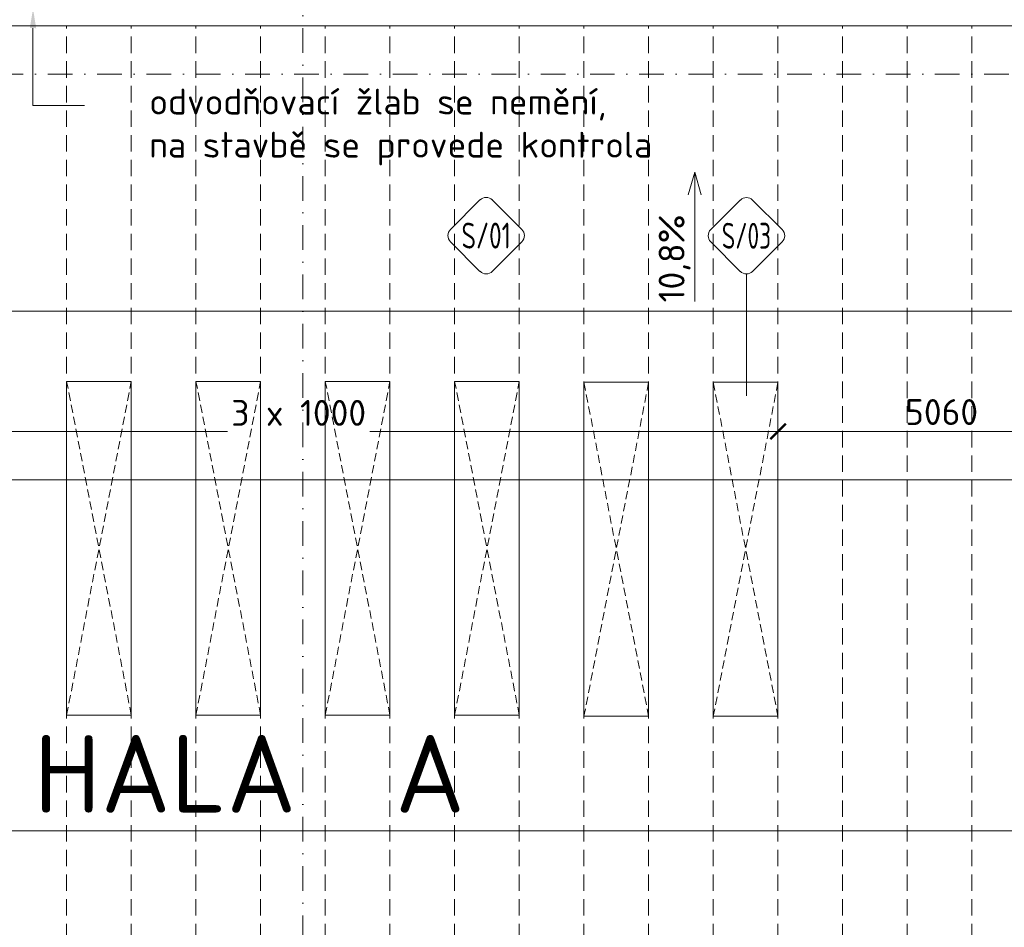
# Model space of a CAD drawing. Header units: millimetres. Extents: x -916886 to 3713765, y -2985421 to 1675785.
# Tile 96 of 256: x 25624 to 40850, y 160208 to 174241. Entities that reach past the tile are written whole.
import ezdxf
from ezdxf import colors
from ezdxf.entities.mleader import LeaderData, LeaderLine
from ezdxf.enums import TextEntityAlignment as Align
from ezdxf.math import Vec2, Vec3

# ---------------------------------------------------------------- set-up
doc = ezdxf.new("R2010")
doc.units = ezdxf.units.MM
for name, pattern in [('CENTERX2', [101.6, 63.5, -12.7, 12.7, -12.7]), ('DASHDOT', [25.4, 12.7, -6.35, 0, -6.35]), ('ČÁRKOVANÁ', [19.05, 12.7, -6.35])]:
    doc.linetypes.add(name, pattern=pattern)
doc.layers.get('Defpoints').update_dxf_attribs({"color": 8})
for name, color, linetype, lineweight in [('A99_N_kce-pohl', 1, 'Continuous', 9), ('A99_N_koty-200', 5, 'Continuous', 5), ('A99_N_koty-200 @ 200', 5, 'Continuous', 5), ('A99_N_koty-vysk', 160, 'Continuous', 9), ('A99_N_txt-popis-200', 240, 'Continuous', 5), ('A99_N_txt-popis-50 @ 200', 240, 'Continuous', 9), ('A99_N_znaceni 200', 5, 'Continuous', 5), ('A99_S_osy', 1, 'CENTERX2', 5)]:
    doc.layers.add(name, color=color, linetype=linetype, lineweight=lineweight)
doc.styles.add('A99_kota', font='isocpeur.ttf', dxfattribs={"height": 2})
doc.styles.add('A99_popis', font='isocpeur.ttf')
doc.styles.add('ad_popis 100', font='isocpeur.ttf', dxfattribs={"height": 200})
doc.dimstyles.new('A99_kota_200 new', dxfattribs={"dimscale": 200, "dimtxt": 2, "dimasz": 1.2, "dimexe": 0.5, "dimexo": 1.5, "dimgap": 0.5, "dimtad": 1, "dimdec": 0, "dimzin": 3, "dimdsep": 46, "dimtxsty": 'A99_kota', "dimblk": 'ARCHTICK', "dimcen": 2.5, "dimazin": 2, "dimtfac": 0.75, "dimtdec": 0, "dimtix": 1, "dimtmove": 2, "dimatfit": 0, "dimfxl": 0, "dimtolj": 1, "dimtzin": 0, "dimlwd": 5, "dimlwe": 5, "dimarcsym": 0})

# ---------------------------------------------------------------- blocks, each defined once
blk = doc.blocks.new('_ArchTick')
at = {"color": 0, "linetype": 'ByBlock', "const_width": 0.15}
blk.add_lwpolyline([(-0.5, -0.5), (0.5, 0.5)], dxfattribs=at)
blk = doc.blocks.new('*D376')
at = {"layer": 'A99_N_koty-200', "color": 0, "linetype": 'Continuous', "lineweight": 5, "ltscale": 0.5, "transparency": 16777216}
for p, q in [((22350, 167875), (22350, 167975)), ((37350, 167875), (37350, 167975)), ((22350, 167875), (28838, 167875)), ((37350, 167875), (31038, 167875))]:
    blk.add_line(p, q, dxfattribs=at)
at = {"layer": 'Defpoints', "color": 0, "linetype": 'Continuous', "lineweight": 5, "ltscale": 0.5, "transparency": 16777216}
for p in [(22350, 167875), (22350, 167875), (37350, 167875)]:
    blk.add_point(p, dxfattribs=at)
at = {"layer": 'A99_N_koty-200', "color": 0, "linetype": 'Continuous', "lineweight": 5, "ltscale": 0.5, "transparency": 16777216, "xscale": 240, "yscale": 240, "zscale": 240, "rotation": 180}
blk.add_blockref('_ArchTick', (22350, 167875), dxfattribs=at)
at = {"layer": 'A99_N_koty-200', "color": 0, "linetype": 'Continuous', "lineweight": 5, "ltscale": 0.5, "transparency": 16777216, "xscale": 240, "yscale": 240, "zscale": 240}
blk.add_blockref('_ArchTick', (37350, 167875), dxfattribs=at)
at = {"layer": 'A99_N_koty-200', "color": 0, "linetype": 'Continuous', "lineweight": 5, "ltscale": 0.5, "transparency": 16777216, "insert": (29938, 168162), "char_height": 400, "attachment_point": 5, "style": 'A99_kota'}
blk.add_mtext('\\A1;3 x 1000', dxfattribs=at)
blk = doc.blocks.new('*D382')
at = {"layer": 'A99_N_koty-200', "color": 0, "linetype": 'Continuous', "lineweight": 5, "ltscale": 0.5, "transparency": 16777216}
for p, q in [((37350, 167875), (37350, 167975)), ((42410, 167875), (42410, 167975)), ((37350, 167875), (42410, 167875))]:
    blk.add_line(p, q, dxfattribs=at)
at = {"layer": 'Defpoints', "color": 0, "linetype": 'Continuous', "lineweight": 5, "ltscale": 0.5, "transparency": 16777216}
for p in [(37350, 167875), (42410, 167875), (42410, 167625)]:
    blk.add_point(p, dxfattribs=at)
at = {"layer": 'A99_N_koty-200', "color": 0, "linetype": 'Continuous', "lineweight": 5, "ltscale": 0.5, "transparency": 16777216, "xscale": 240, "yscale": 240, "zscale": 240, "rotation": 180}
blk.add_blockref('_ArchTick', (37350, 167875), dxfattribs=at)
at = {"layer": 'A99_N_koty-200', "color": 0, "linetype": 'Continuous', "lineweight": 5, "ltscale": 0.5, "transparency": 16777216, "xscale": 240, "yscale": 240, "zscale": 240}
blk.add_blockref('_ArchTick', (42410, 167875), dxfattribs=at)
at = {"layer": 'A99_N_koty-200', "color": 0, "linetype": 'Continuous', "lineweight": 5, "ltscale": 0.5, "transparency": 16777216, "insert": (39880, 168175), "char_height": 400, "attachment_point": 5, "style": 'A99_kota'}
blk.add_mtext('\\A1;5060', dxfattribs=at)
blk = doc.blocks.new('*D395')
at = {"layer": 'A99_N_koty-200', "color": 0, "linetype": 'Continuous', "lineweight": 5, "ltscale": 0.5, "transparency": 16777216}
for p, q in [((-650, 169735), (-650, 169835)), ((-650, 169735), (57610, 169735)), ((138350, 169735), (63090, 169735)), ((138350, 169735), (138350, 169635))]:
    blk.add_line(p, q, dxfattribs=at)
at = {"layer": 'Defpoints', "color": 0, "linetype": 'Continuous', "lineweight": 5, "ltscale": 0.5, "transparency": 16777216}
for p in [(-650, 169620), (138350, 169745), (138350, 169735)]:
    blk.add_point(p, dxfattribs=at)
at = {"layer": 'A99_N_koty-200', "color": 0, "linetype": 'Continuous', "lineweight": 5, "ltscale": 0.5, "transparency": 16777216, "xscale": 240, "yscale": 240, "zscale": 240, "rotation": 180}
blk.add_blockref('_ArchTick', (-650, 169735), dxfattribs=at)
at = {"layer": 'A99_N_koty-200', "color": 0, "linetype": 'Continuous', "lineweight": 5, "ltscale": 0.5, "transparency": 16777216, "xscale": 240, "yscale": 240, "zscale": 240}
blk.add_blockref('_ArchTick', (138350, 169735), dxfattribs=at)
at = {"layer": 'A99_N_koty-200', "color": 0, "linetype": 'Continuous', "lineweight": 5, "ltscale": 0.5, "transparency": 16777216, "insert": (60350, 170095), "char_height": 400, "attachment_point": 5, "style": 'A99_kota'}
blk.add_mtext('\\A1;139 panelů po 1000mm', dxfattribs=at)
blk = doc.blocks.new('*U93')
at = {"color": 0}
for p, q in [((-0.72, 4.14), (-4.15, 0.71)), ((4.14, 0.71), (0.71, 4.14)), ((-4.15, -0.72), (-0.72, -4.15)), ((0.71, -4.15), (4.14, -0.72))]:
    blk.add_line(p, q, dxfattribs=at)
for centre, start, end in [((0, 3.42), 45, 135), ((-3.43, 0), 135, 225), ((3.42, 0), 315, 45), ((0, -3.43), 225, 315)]:
    blk.add_arc(centre, 1.01, start, end, dxfattribs=at)
at = {"color": 0, "linetype": 'ByBlock', "style": 'A99_popis', "width": 0.953108}
blk.add_attdef('SKLADBA', text='', height=3, rotation=0.0103, dxfattribs=at).set_placement((-2.86, -1.51), (2.86, -1.5), align=Align.FIT)
blk = doc.blocks.new('*U100')
at = {"color": 0}
for p, q in [((-0.72, 4.14), (-4.15, 0.71)), ((4.14, 0.71), (0.71, 4.14)), ((-4.15, -0.72), (-0.72, -4.15)), ((0.71, -4.15), (4.14, -0.72)), ((0, -4.45), (0, -18.59))]:
    blk.add_line(p, q, dxfattribs=at)
for centre, start, end in [((0, 3.42), 45, 135), ((-3.43, 0), 135, 225), ((3.42, 0), 315, 45), ((0, -3.43), 225, 315)]:
    blk.add_arc(centre, 1.01, start, end, dxfattribs=at)
at = {"color": 0, "linetype": 'ByBlock', "style": 'A99_popis', "width": 0.953108}
blk.add_attdef('SKLADBA', text='', height=3, rotation=0.0103, dxfattribs=at).set_placement((-2.86, -1.51), (2.86, -1.5), align=Align.FIT)
blk = doc.blocks.new('*D422')
at = {"layer": 'A99_N_koty-200', "color": 0, "linetype": 'Continuous', "lineweight": 5, "ltscale": 0.5, "transparency": 16777216}
for p, q in [((-650, 167127), (-650, 167227)), ((54350, 167127), (54350, 167227)), ((-650, 167127), (19455, 167127)), ((54350, 167127), (20975, 167127))]:
    blk.add_line(p, q, dxfattribs=at)
at = {"layer": 'Defpoints', "color": 0, "linetype": 'Continuous', "lineweight": 5, "ltscale": 0.5, "transparency": 16777216}
for p in [(-650, 167127), (-650, 167127), (54350, 167127)]:
    blk.add_point(p, dxfattribs=at)
at = {"layer": 'A99_N_koty-200', "color": 0, "linetype": 'Continuous', "lineweight": 5, "ltscale": 0.5, "transparency": 16777216, "xscale": 240, "yscale": 240, "zscale": 240, "rotation": 180}
blk.add_blockref('_ArchTick', (-650, 167127), dxfattribs=at)
at = {"layer": 'A99_N_koty-200', "color": 0, "linetype": 'Continuous', "lineweight": 5, "ltscale": 0.5, "transparency": 16777216, "xscale": 240, "yscale": 240, "zscale": 240}
blk.add_blockref('_ArchTick', (54350, 167127), dxfattribs=at)
at = {"layer": 'A99_N_koty-200', "color": 0, "linetype": 'Continuous', "lineweight": 5, "ltscale": 0.5, "transparency": 16777216, "insert": (20215, 167387), "char_height": 400, "attachment_point": 5, "style": 'A99_kota'}
blk.add_mtext('\\A1;55000', dxfattribs=at)

msp = doc.modelspace()

# ---------------------------------------------------------------- linework, layer by layer
at = {"layer": 'A99_N_kce-pohl', "color": 1, "linetype": 'Continuous', "lineweight": 9, "ltscale": 25}
msp.add_lwpolyline([(138352.5, 174145), (138352.5, 174410), (7350, 174410), (7350, 174145)], close=True, dxfattribs=at)
at = {"layer": 'A99_N_kce-pohl', "color": 30, "linetype": 'ČÁRKOVANÁ', "lineweight": 5, "ltscale": 20, "true_color": 0xff6e3d}
for points in [[(26350, 148960), (26350, 148960), (26350, 174145)], [(27350, 148960), (27350, 148960), (27350, 174145)], [(28350, 148960), (28350, 148960), (28350, 174145)], [(29350, 148960), (29350, 148960), (29350, 174145)], [(30350, 148960), (30350, 148960), (30350, 174145)], [(31350, 148960), (31350, 148960), (31350, 174145)], [(32350, 148960), (32350, 148960), (32350, 174145)], [(33350, 148960), (33350, 148960), (33350, 174145)], [(34350, 148960), (34350, 148960), (34350, 174145)], [(35350, 148960), (35350, 148960), (35350, 174145)], [(36350, 148960), (36350, 148960), (36350, 174145)], [(37350, 148960), (37350, 148960), (37350, 174145)], [(38350, 148960), (38350, 148960), (38350, 174145)], [(39350, 148960), (39350, 148960), (39350, 174145)], [(40350, 148960), (40350, 148960), (40350, 174145)]]:
    msp.add_lwpolyline(points, dxfattribs=at)
at = {"layer": 'A99_N_kce-pohl', "linetype": 'Continuous', "lineweight": 9}
for points in [[(26350, 163487.5), (27350, 163487.5), (27350, 168647.5), (26350, 168647.5)], [(28350, 163487.5), (29350, 163487.5), (29350, 168647.5), (28350, 168647.5)], [(30350, 163487.5), (31350, 163487.5), (31350, 168647.5), (30350, 168647.5)], [(32350, 163487.5), (33350, 163487.5), (33350, 168647.5), (32350, 168647.5)], [(34350, 168635), (35350, 168635), (35350, 163475), (34350, 163475)], [(36350, 168635), (37350, 168635), (37350, 163475), (36350, 163475)]]:
    msp.add_lwpolyline(points, close=True, dxfattribs=at)
at = {"layer": 'A99_N_kce-pohl', "linetype": 'ČÁRKOVANÁ', "lineweight": 9, "ltscale": 10}
for points in [[(27350, 163487.5), (26350, 168647.5)], [(26350, 163487.5), (27350, 168647.5)], [(29350, 163487.5), (28350, 168647.5)], [(28350, 163487.5), (29350, 168647.5)], [(31350, 163487.5), (30350, 168647.5)], [(30350, 163487.5), (31350, 168647.5)], [(33350, 163487.5), (32350, 168647.5)], [(32350, 163487.5), (33350, 168647.5)], [(35350, 168635), (34350, 163475)], [(34350, 168635), (35350, 163475)], [(37350, 168635), (36350, 163475)], [(36350, 168635), (37350, 163475)]]:
    msp.add_lwpolyline(points, dxfattribs=at)
at = {"layer": 'A99_N_kce-pohl', "color": 1, "linetype": 'Continuous', "lineweight": 9, "ltscale": 25}
msp.add_lwpolyline([(138875.5, 161700), (-650, 161700)], dxfattribs=at)
at = {"layer": 'A99_N_koty-vysk'}
for points in [[(36062.5, 171883), (35962.5, 171533)], [(36062.5, 171883), (36062.5, 169883)], [(36062.5, 171883), (36162.5, 171533)]]:
    msp.add_lwpolyline(points, dxfattribs=at)
at = {"layer": 'A99_S_osy', "linetype": 'DASHDOT', "lineweight": 5, "ltscale": 30}
for points in [[(30000, 264800), (30000, 146890)], [(152950, 173400), (-2660, 173400)]]:
    msp.add_lwpolyline(points, dxfattribs=at)

# ---------------------------------------------------------------- block references
at = {"layer": 'A99_N_znaceni 200', "lineweight": 5}
ref = msp.add_blockref('*U93', (32837.7, 170903.4), dxfattribs=dict(at, xscale=133.3, yscale=133.3, zscale=133.3))
ref.add_attrib('SKLADBA', 'S/01', dxfattribs={"layer": '0', "color": 0, "linetype": 'ByBlock', "height": 400, "rotation": 0.01026, "style": 'A99_popis', "width": 0.705829}).set_placement((32456, 170702.7), (33218.3, 170702.8), align=Align.FIT)
ref = msp.add_blockref('*U100', (36863.1, 170901.2), dxfattribs=dict(at, xscale=133.3, yscale=133.3, zscale=133.3))
ref.add_attrib('SKLADBA', 'S/03', dxfattribs={"layer": '0', "color": 0, "linetype": 'ByBlock', "height": 400, "rotation": 0.01026, "style": 'A99_popis', "width": 0.657151}).set_placement((36481.4, 170700.5), (37243.7, 170700.6), align=Align.FIT)

# ---------------------------------------------------------------- texts
at = {"layer": 'A99_N_koty-vysk', "insert": (35505.2, 171230), "char_height": 400, "attachment_point": 3, "rotation": 90, "style": 'ad_popis 100'}
msp.add_mtext_dynamic_manual_height_columns('10,8%', width=673.852, gutter_width=2000, heights=[0], dxfattribs=at)
at = {"layer": 'A99_N_txt-popis-200', "lineweight": 9, "ltscale": 5, "style": 'ad_popis 100'}
msp.add_text('HALA  A', height=1200, dxfattribs=at).set_placement((25840, 161982.5))

# ---------------------------------------------------------------- dimensions: what is measured, and where the dimension line sits
at = {"layer": 'A99_N_koty-200 @ 200', "linetype": 'Continuous', "lineweight": 5, "ltscale": 0.5}
for base, p1, p2, text, picture, middle in [((138350, 169735), (-650, 169620), (138350, 169745), '139 panelů po 1000mm', '*D395', (60350, 170095)), ((22350, 167875), (37350, 167875), (22350, 167875), '3 x 1000', '*D376', (29937.5, 168162.5))]:
    dim = msp.add_linear_dim(base=base, p1=p1, p2=p2, text=text, dimstyle='A99_kota_200 new', override={"dimscale": 200, "dimtix": 0, "dimtofl": 1, "dimtmove": 2, "dimatfit": 0}, dxfattribs=at)
    dim.commit()
    dim.dimension.update_dxf_attribs({"geometry": picture, "text_midpoint": middle, "dimtype": 128})
dim = msp.add_linear_dim(base=(42410, 167875), p1=(37350, 167875), p2=(42410, 167625), dimstyle='A99_kota_200 new', override={"dimscale": 200, "dimtix": 0, "dimtofl": 1, "dimtmove": 2, "dimatfit": 0}, dxfattribs=at)
dim.commit()
dim.dimension.update_dxf_attribs({"geometry": '*D382', "text_midpoint": (39880, 168175)})
dim = msp.add_linear_dim(base=(-650, 167127.5), p1=(54350, 167127.5), p2=(-650, 167127.5), dimstyle='A99_kota_200 new', override={"dimscale": 200, "dimtix": 0, "dimtofl": 1, "dimtmove": 2, "dimatfit": 0}, dxfattribs=at)
dim.commit()
dim.dimension.update_dxf_attribs({"geometry": '*D422', "text_midpoint": (20215, 167387.5), "dimtype": 128})

# ---------------------------------------------------------------- leaders
at = {"layer": 'A99_N_txt-popis-50 @ 200', "lineweight": 9}
ml = msp.add_multileader_mtext('Standard', dxfattribs=at)
ml.set_content('\\A1;{\\C256;odvodňovací žlab se nemění,\\Pna stavbě se provede kontrola}', color=1, style='A99_popis')
ml.set_leader_properties(color=256, linetype='ByLayer', lineweight=-1)
ml.build(insert=Vec2(0, 0))
ml.multileader.update_dxf_attribs({"dogleg_length": 200, "arrow_head_size": 300, "scale": 200})
ctx = ml.context
ctx.base_point, ctx.scale, ctx.char_height, ctx.arrow_head_size, ctx.landing_gap_size, ctx.plane_origin = Vec3(26627.5, 172915), 200, 400, 300, 1000, Vec3(26075, 165489.2)
notes = []
notes.append((ctx, [(0, (1, 1, 0), (25827.5, 172915), (1, 0), 800, [(0, [(25830, 174410)], 0, [])])]))
ctx.mtext.insert, ctx.mtext.width, ctx.mtext.defined_height, ctx.mtext.flow_direction = Vec3(27627.5, 173175), 7914.793, 1247.5, 5
for ctx, leaders in notes:
    for number, flags, end, landing, length, lines in leaders:
        leader = LeaderData()
        leader.index, (leader.has_last_leader_line, leader.has_dogleg_vector, leader.attachment_direction) = number, flags
        leader.last_leader_point, leader.dogleg_vector, leader.dogleg_length = Vec3(end), Vec3(landing), length
        for number, points, colour, breaks in lines:
            line = LeaderLine()
            line.index, line.vertices, line.color, line.breaks = number, Vec3.list(points), colors.encode_raw_color(colour), breaks
            leader.lines.append(line)
        ctx.leaders.append(leader)

doc.saveas('drawing.dxf')
